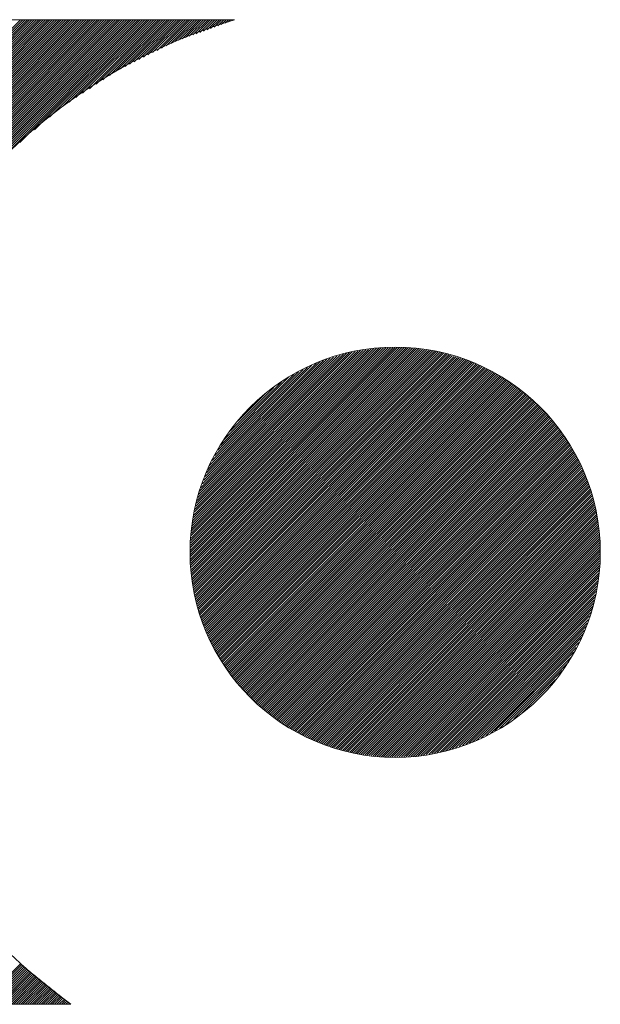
# Model space of a CAD drawing. Header units: inches. Extents: x 0.1 to 16.9, y 0.4 to 10.6.
# Tile 14 of 25: x 13.659 to 13.808, y 0.789 to 1.041. Entities that reach past the tile are written whole.
import ezdxf

# ---------------------------------------------------------------- set-up
doc = ezdxf.new("R2010")
doc.units = ezdxf.units.IN
doc.header["$MEASUREMENT"] = 0
doc.layers.add('FORMAT', color=5, linetype='Continuous', lineweight=25, true_color=0x0000ff)
doc.layers.add('Title (ANSI)', color=7, linetype='Continuous', lineweight=50)
doc.styles.add('Text Style107', font='arialbd.ttf')
doc.styles.add('Text Style109', font='arialbd.ttf')
doc.styles.add('Text Style47', font='ARIALN.TTF')
doc.styles.add('Text Style50', font='arial.ttf')
doc.styles.add('Text Style55', font='arial.ttf')
doc.styles.add('Text Style59', font='arial.ttf')

# ---------------------------------------------------------------- blocks, each defined once
blk = doc.blocks.new('Title Blocks ICD TITLE BLOCK MM CUSTOMER')
at = {"layer": 'FORMAT', "color": 7, "linetype": 'Continuous', "lineweight": 5}
for p, q in [((8.35540479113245, 7.612902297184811), (8.122376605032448, 7.612902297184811)), ((8.196195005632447, 7.508297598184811), (8.300799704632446, 7.612902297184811)), ((8.196195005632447, 7.50772078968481), (8.301376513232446, 7.612902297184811)), ((8.196195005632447, 7.507143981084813), (8.301953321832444, 7.612902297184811)), ((8.196195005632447, 7.506567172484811), (8.302530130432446, 7.612902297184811)), ((8.196195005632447, 7.505990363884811), (8.303106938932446, 7.612902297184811)), ((8.196195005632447, 7.50541355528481), (8.303683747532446, 7.612902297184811)), ((8.196195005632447, 7.50483674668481), (8.304260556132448, 7.612902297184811)), ((8.196195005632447, 7.504259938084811), (8.30483736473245, 7.612902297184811)), ((8.196195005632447, 7.503683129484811), (8.305414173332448, 7.612902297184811)), ((8.196195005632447, 7.503106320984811), (8.30599098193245, 7.612902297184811)), ((8.196195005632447, 7.502529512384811), (8.306567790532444, 7.612902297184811)), ((8.196195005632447, 7.501952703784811), (8.307144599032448, 7.612902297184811)), ((8.196195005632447, 7.501375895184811), (8.30772140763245, 7.612902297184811)), ((8.196195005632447, 7.500799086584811), (8.308298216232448, 7.612902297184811)), ((8.196195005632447, 7.500222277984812), (8.308875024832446, 7.612902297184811)), ((8.196195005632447, 7.499645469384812), (8.309451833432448, 7.612902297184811)), ((8.196195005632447, 7.499068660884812), (8.31002864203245, 7.612902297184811)), ((8.196195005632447, 7.498491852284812), (8.310605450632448, 7.612902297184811)), ((8.196195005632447, 7.497915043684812), (8.311182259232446, 7.612902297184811)), ((8.196195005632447, 7.497338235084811), (8.311759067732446, 7.612902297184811)), ((8.196195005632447, 7.496761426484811), (8.312335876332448, 7.612902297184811)), ((8.196195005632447, 7.496184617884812), (8.31291268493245, 7.612902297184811)), ((8.196195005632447, 7.495607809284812), (8.313489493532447, 7.612902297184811)), ((8.196195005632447, 7.495031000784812), (8.31406630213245, 7.612902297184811)), ((8.196195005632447, 7.494454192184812), (8.314643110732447, 7.612902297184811)), ((8.196195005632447, 7.493877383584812), (8.31521991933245, 7.612902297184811)), ((8.196195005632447, 7.493300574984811), (8.31579672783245, 7.612902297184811)), ((8.196195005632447, 7.492723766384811), (8.316373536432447, 7.612902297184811)), ((8.196195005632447, 7.492146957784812), (8.316950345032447, 7.612902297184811)), ((8.196195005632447, 7.491570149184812), (8.317527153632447, 7.612902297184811)), ((8.196195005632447, 7.490993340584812), (8.318103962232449, 7.612902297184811)), ((8.196195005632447, 7.490416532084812), (8.318680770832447, 7.612902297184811)), ((8.196195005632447, 7.489839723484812), (8.319257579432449, 7.612902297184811)), ((8.196195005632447, 7.489262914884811), (8.319834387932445, 7.612902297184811)), ((8.196195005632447, 7.488686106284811), (8.320411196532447, 7.612902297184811)), ((8.196195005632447, 7.488109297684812), (8.320988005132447, 7.612902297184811)), ((8.196195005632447, 7.487532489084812), (8.321564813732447, 7.612902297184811)), ((8.196195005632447, 7.486955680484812), (8.322141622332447, 7.612902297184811)), ((8.196195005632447, 7.486378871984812), (8.322718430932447, 7.612902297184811)), ((8.196195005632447, 7.485802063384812), (8.323295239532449, 7.612902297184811)), ((8.196195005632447, 7.485225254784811), (8.32387204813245, 7.612902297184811)), ((8.196195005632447, 7.484648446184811), (8.324448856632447, 7.612902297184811)), ((8.196195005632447, 7.484071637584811), (8.325025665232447, 7.612902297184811)), ((8.196195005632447, 7.483494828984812), (8.325602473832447, 7.612902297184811)), ((8.196195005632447, 7.482918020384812), (8.326179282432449, 7.612902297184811)), ((8.196195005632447, 7.482341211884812), (8.326756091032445, 7.612902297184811)), ((8.196195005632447, 7.48176440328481), (8.327332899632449, 7.612902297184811)), ((8.196195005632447, 7.481187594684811), (8.327909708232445, 7.612902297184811)), ((8.196195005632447, 7.480610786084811), (8.328486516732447, 7.612902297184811)), ((8.196195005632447, 7.480033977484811), (8.329063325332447, 7.612902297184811)), ((8.196195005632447, 7.47945716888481), (8.329640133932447, 7.612902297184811)), ((8.196195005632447, 7.478880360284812), (8.330216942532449, 7.612902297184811)), ((8.196195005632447, 7.478303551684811), (8.330793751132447, 7.612902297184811)), ((8.196195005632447, 7.477726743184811), (8.331370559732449, 7.612902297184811)), ((8.300589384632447, 7.581544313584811), (8.33194736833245, 7.612902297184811)), ((8.304383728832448, 7.584761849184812), (8.332524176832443, 7.612902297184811)), ((8.30817807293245, 7.58797938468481), (8.333100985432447, 7.612902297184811)), ((8.311487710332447, 7.590712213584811), (8.333677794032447, 7.612902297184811)), ((8.313204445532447, 7.59185214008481), (8.334254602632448, 7.612902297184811)), ((8.314921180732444, 7.592992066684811), (8.334831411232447, 7.612902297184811)), ((8.316637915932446, 7.594131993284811), (8.335408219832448, 7.612902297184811)), ((8.318354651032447, 7.595271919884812), (8.335985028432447, 7.612902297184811)), ((8.32007138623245, 7.59641184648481), (8.336561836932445, 7.612902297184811)), ((8.321788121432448, 7.597551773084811), (8.337138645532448, 7.612902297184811)), ((8.323504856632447, 7.598691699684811), (8.337715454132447, 7.612902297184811)), ((8.325133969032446, 7.599744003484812), (8.338292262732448, 7.612902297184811)), ((8.326303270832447, 7.600336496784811), (8.338869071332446, 7.612902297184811)), ((8.327472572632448, 7.600928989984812), (8.339445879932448, 7.612902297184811)), ((8.328641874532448, 7.601521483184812), (8.340022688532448, 7.612902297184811)), ((8.329811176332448, 7.602113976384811), (8.340599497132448, 7.612902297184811)), ((8.33098047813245, 7.602706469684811), (8.341176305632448, 7.612902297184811)), ((8.332149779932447, 7.603298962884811), (8.341753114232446, 7.612902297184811)), ((8.333319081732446, 7.603891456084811), (8.342329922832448, 7.612902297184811)), ((8.334488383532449, 7.60448394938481), (8.34290673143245, 7.612902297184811)), ((8.33565768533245, 7.60507644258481), (8.343483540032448, 7.612902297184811)), ((8.336826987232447, 7.605668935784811), (8.344060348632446, 7.612902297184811)), ((8.337996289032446, 7.60626142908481), (8.344637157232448, 7.612902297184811)), ((8.339165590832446, 7.606853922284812), (8.345213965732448, 7.612902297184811)), ((8.340214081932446, 7.607325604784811), (8.345790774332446, 7.612902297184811)), ((8.341125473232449, 7.607660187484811), (8.346367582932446, 7.612902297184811)), ((8.342036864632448, 7.607994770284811), (8.346944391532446, 7.612902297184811)), ((8.342948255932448, 7.608329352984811), (8.347521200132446, 7.612902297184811)), ((8.343859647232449, 7.608663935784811), (8.34809800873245, 7.612902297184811)), ((8.34477103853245, 7.608998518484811), (8.348674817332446, 7.612902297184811)), ((8.345682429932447, 7.609333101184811), (8.349251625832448, 7.612902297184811)), ((8.346593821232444, 7.60966768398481), (8.34982843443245, 7.612902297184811)), ((8.347505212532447, 7.610002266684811), (8.350405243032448, 7.612902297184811)), ((8.348416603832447, 7.610336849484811), (8.35098205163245, 7.612902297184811)), ((8.349327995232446, 7.610671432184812), (8.351558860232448, 7.612902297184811)), ((8.350239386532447, 7.611006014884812), (8.352135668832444, 7.612902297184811)), ((8.351150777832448, 7.611340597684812), (8.352712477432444, 7.612902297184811)), ((8.352062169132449, 7.611675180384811), (8.35328928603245, 7.612902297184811)), ((8.352973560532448, 7.612009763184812), (8.35386609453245, 7.612902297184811)), ((8.353884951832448, 7.61234434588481), (8.354442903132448, 7.612902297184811)), ((8.354796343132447, 7.612678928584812), (8.355019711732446, 7.612902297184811)), ((8.34409804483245, 7.476236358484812), (8.397002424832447, 7.529140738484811)), ((8.344120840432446, 7.475682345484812), (8.397583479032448, 7.529144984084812)), ((8.34413441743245, 7.476849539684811), (8.39642137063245, 7.529136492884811)), ((8.344169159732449, 7.47515385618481), (8.39816453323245, 7.529149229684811)), ((8.344170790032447, 7.477462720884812), (8.395840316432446, 7.529132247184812)), ((8.344207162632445, 7.47807590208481), (8.39525926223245, 7.529128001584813)), ((8.344217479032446, 7.474625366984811), (8.398745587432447, 7.529153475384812)), ((8.344243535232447, 7.478689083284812), (8.394678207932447, 7.52912375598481)), ((8.344265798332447, 7.474096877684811), (8.399326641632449, 7.529157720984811)), ((8.344279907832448, 7.479302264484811), (8.394097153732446, 7.529119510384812)), ((8.344314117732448, 7.473568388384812), (8.399907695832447, 7.529161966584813)), ((8.344316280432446, 7.479915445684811), (8.393516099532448, 7.529115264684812)), ((8.344352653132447, 7.480528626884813), (8.392935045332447, 7.529111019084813)), ((8.344362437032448, 7.473039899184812), (8.400428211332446, 7.529105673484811)), ((8.344389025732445, 7.481141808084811), (8.392353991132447, 7.529106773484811)), ((8.344410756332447, 7.472511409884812), (8.400932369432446, 7.529033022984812)), ((8.344425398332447, 7.48175498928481), (8.391703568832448, 7.529033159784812)), ((8.34445907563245, 7.471982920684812), (8.401436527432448, 7.528960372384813)), ((8.344461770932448, 7.482368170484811), (8.391017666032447, 7.52892406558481)), ((8.344498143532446, 7.482981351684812), (8.390331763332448, 7.528814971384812)), ((8.344507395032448, 7.471454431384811), (8.401940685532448, 7.52888772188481)), ((8.344555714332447, 7.470925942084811), (8.40244484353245, 7.528815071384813)), ((8.344534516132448, 7.483594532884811), (8.389645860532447, 7.528705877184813)), ((8.34460403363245, 7.470397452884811), (8.402949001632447, 7.528742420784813)), ((8.344628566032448, 7.484265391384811), (8.388959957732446, 7.528596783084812)), ((8.34465235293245, 7.469868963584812), (8.403453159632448, 7.528669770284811)), ((8.344700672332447, 7.469340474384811), (8.403957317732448, 7.528597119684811)), ((8.344748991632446, 7.468811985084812), (8.404461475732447, 7.528524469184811)), ((8.344784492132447, 7.484998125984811), (8.388274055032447, 7.528487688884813)), ((8.34479731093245, 7.46828349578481), (8.404965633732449, 7.528451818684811)), ((8.344902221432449, 7.467811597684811), (8.405469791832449, 7.528379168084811)), ((8.344940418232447, 7.485730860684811), (8.387588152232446, 7.528378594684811)), ((8.34501625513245, 7.467348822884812), (8.405973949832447, 7.528306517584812)), ((8.345096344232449, 7.48646359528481), (8.386902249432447, 7.528269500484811)), ((8.345130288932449, 7.466886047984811), (8.406478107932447, 7.528233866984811)), ((8.345244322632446, 7.46642327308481), (8.406982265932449, 7.528161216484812)), ((8.345252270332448, 7.487196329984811), (8.386216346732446, 7.528160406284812)), ((8.345358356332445, 7.465960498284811), (8.407486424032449, 7.528088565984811)), ((8.345408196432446, 7.487929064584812), (8.385530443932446, 7.528051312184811)), ((8.345472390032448, 7.46549772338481), (8.407970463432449, 7.527995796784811)), ((8.34556412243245, 7.488661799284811), (8.384844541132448, 7.527942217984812)), ((8.345586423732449, 7.465034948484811), (8.408413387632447, 7.52786191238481)), ((8.345700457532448, 7.464572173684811), (8.408856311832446, 7.52772802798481)), ((8.34572004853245, 7.48939453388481), (8.384106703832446, 7.527781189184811)), ((8.34581449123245, 7.464109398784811), (8.409299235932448, 7.527594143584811)), ((8.345875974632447, 7.490127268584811), (8.383260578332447, 7.52751187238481)), ((8.345928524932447, 7.463646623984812), (8.40974216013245, 7.527460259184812)), ((8.346031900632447, 7.490860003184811), (8.382414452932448, 7.527242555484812)), ((8.346042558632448, 7.463183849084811), (8.410185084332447, 7.527326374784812)), ((8.346156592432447, 7.462721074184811), (8.410628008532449, 7.527192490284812)), ((8.346187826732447, 7.491592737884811), (8.381568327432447, 7.526973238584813)), ((8.346270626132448, 7.462258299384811), (8.411070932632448, 7.527058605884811)), ((8.346384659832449, 7.461795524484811), (8.411513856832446, 7.526924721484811)), ((8.346498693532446, 7.461332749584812), (8.411956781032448, 7.526790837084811)), ((8.346530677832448, 7.49251239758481), (8.380722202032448, 7.526703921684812)), ((8.346612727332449, 7.460869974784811), (8.412399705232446, 7.526656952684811)), ((8.346745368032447, 7.460425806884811), (8.412842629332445, 7.526523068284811)), ((8.346879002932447, 7.493437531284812), (8.379876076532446, 7.526434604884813)), ((8.346914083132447, 7.460017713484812), (8.413285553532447, 7.526389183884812)), ((8.34708279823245, 7.45960961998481), (8.413728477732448, 7.526255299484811)), ((8.347227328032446, 7.49436266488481), (8.379029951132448, 7.526165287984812)), ((8.347251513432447, 7.459201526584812), (8.414171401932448, 7.526121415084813)), ((8.347420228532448, 7.458793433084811), (8.41461432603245, 7.52598753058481)), ((8.347575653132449, 7.495287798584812), (8.378183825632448, 7.525895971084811)), ((8.347588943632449, 7.458385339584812), (8.415057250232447, 7.52585364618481)), ((8.34775765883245, 7.457977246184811), (8.41548397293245, 7.525703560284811)), ((8.347923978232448, 7.496212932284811), (8.377337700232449, 7.525626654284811)), ((8.347926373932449, 7.457569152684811), (8.415874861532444, 7.525517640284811)), ((8.348095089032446, 7.45716105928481), (8.416265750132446, 7.525331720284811)), ((8.348263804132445, 7.456752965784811), (8.416656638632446, 7.525145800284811)), ((8.34827230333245, 7.49713806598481), (8.376357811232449, 7.525223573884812)), ((8.348432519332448, 7.456344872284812), (8.417047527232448, 7.524959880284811)), ((8.348601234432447, 7.455936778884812), (8.41743841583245, 7.524773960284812)), ((8.34862062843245, 7.498063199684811), (8.375218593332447, 7.524661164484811)), ((8.348769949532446, 7.455528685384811), (8.417829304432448, 7.524588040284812)), ((8.348938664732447, 7.455120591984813), (8.418220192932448, 7.524402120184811)), ((8.348971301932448, 7.49899068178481), (8.37407937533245, 7.524098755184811)), ((8.349107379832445, 7.454712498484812), (8.418611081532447, 7.524216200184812)), ((8.34927609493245, 7.454304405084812), (8.419001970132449, 7.52403028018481)), ((8.349444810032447, 7.453896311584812), (8.419392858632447, 7.523844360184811)), ((8.34961352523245, 7.45348821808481), (8.419783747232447, 7.523658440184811)), ((8.349705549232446, 7.500301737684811), (8.37294015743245, 7.52353634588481)), ((8.349806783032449, 7.45310466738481), (8.42017463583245, 7.523472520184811)), ((8.350023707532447, 7.452744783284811), (8.420565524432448, 7.52328660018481)), ((8.350240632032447, 7.452384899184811), (8.420956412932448, 7.523100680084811)), ((8.350439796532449, 7.501612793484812), (8.371800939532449, 7.522973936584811)), ((8.350457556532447, 7.452025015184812), (8.42134730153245, 7.522914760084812)), ((8.35067448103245, 7.451665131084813), (8.421738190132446, 7.522728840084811)), ((8.350891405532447, 7.451305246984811), (8.422129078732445, 7.522542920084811)), ((8.351108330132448, 7.450945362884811), (8.422514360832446, 7.522351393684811)), ((8.351174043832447, 7.502923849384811), (8.370661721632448, 7.522411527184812)), ((8.35132525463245, 7.450585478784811), (8.422858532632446, 7.522118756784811)), ((8.351542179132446, 7.450225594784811), (8.423202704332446, 7.521886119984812)), ((8.351759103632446, 7.449865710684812), (8.423546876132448, 7.52165348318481)), ((8.351908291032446, 7.504234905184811), (8.369324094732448, 7.521650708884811)), ((8.351976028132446, 7.449505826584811), (8.423891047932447, 7.521420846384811)), ((8.35219295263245, 7.449145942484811), (8.42423521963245, 7.52118820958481)), ((8.352409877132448, 7.448786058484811), (8.424579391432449, 7.520955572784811)), ((8.352626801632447, 7.448426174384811), (8.424923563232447, 7.520722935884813)), ((8.352642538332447, 7.505545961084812), (8.367417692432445, 7.52032111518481)), ((8.352843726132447, 7.448066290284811), (8.425267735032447, 7.520490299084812)), ((8.35306065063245, 7.44770640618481), (8.425611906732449, 7.520257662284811)), ((8.353277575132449, 7.447346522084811), (8.425956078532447, 7.520025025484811)), ((8.353494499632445, 7.446986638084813), (8.426300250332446, 7.519792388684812)), ((8.353711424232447, 7.446626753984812), (8.42664442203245, 7.519559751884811)), ((8.353962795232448, 7.446301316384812), (8.426988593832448, 7.519327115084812)), ((8.35422443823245, 7.445986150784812), (8.42733276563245, 7.519094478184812)), ((8.354359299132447, 7.507839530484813), (8.365511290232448, 7.518991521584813)), ((8.354486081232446, 7.445670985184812), (8.427676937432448, 7.518861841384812)), ((8.354747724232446, 7.445355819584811), (8.428021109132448, 7.518629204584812)), ((8.355009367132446, 7.445040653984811), (8.428365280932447, 7.518396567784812)), ((8.355271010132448, 7.444725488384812), (8.428709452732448, 7.518163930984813)), ((8.35553265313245, 7.444410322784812), (8.429047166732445, 7.517924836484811)), ((8.355794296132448, 7.444095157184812), (8.429352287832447, 7.517653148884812)), ((8.356055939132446, 7.443779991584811), (8.429657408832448, 7.517381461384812)), ((8.356317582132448, 7.443464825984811), (8.429962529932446, 7.517109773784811)), ((8.356376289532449, 7.510433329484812), (8.363604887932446, 7.517661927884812)), ((8.356579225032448, 7.443149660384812), (8.430267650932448, 7.516838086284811)), ((8.35684086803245, 7.442834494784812), (8.430572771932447, 7.516566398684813)), ((8.357102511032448, 7.442519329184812), (8.430877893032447, 7.51629471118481)), ((8.357364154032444, 7.442204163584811), (8.431183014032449, 7.516023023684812)), ((8.357625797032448, 7.441888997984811), (8.431488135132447, 7.515751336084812)), ((8.35788744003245, 7.441573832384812), (8.431793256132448, 7.515479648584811)), ((8.35814908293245, 7.441258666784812), (8.43209837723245, 7.51520796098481)), ((8.358410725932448, 7.440943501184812), (8.432403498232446, 7.51493627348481)), ((8.358672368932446, 7.440628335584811), (8.432708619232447, 7.514664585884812)), ((8.35895780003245, 7.440336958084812), (8.433013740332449, 7.514392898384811)), ((8.359262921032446, 7.440065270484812), (8.433318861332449, 7.514121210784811)), ((8.35956804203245, 7.439793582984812), (8.433611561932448, 7.513837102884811)), ((8.359873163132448, 7.439521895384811), (8.433878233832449, 7.51352696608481)), ((8.360178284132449, 7.439250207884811), (8.43414490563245, 7.513216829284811)), ((8.360483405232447, 7.438978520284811), (8.43441157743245, 7.512906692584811)), ((8.360788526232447, 7.438706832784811), (8.434678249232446, 7.51259655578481)), ((8.36109364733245, 7.438435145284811), (8.434944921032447, 7.51228641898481)), ((8.36139876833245, 7.438163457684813), (8.435211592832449, 7.511976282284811)), ((8.361703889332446, 7.437891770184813), (8.435478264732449, 7.511666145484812)), ((8.362009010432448, 7.437620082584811), (8.435744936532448, 7.51135600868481)), ((8.362314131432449, 7.437348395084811), (8.436011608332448, 7.511045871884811)), ((8.362619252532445, 7.437076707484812), (8.436278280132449, 7.510735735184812)), ((8.362924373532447, 7.436805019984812), (8.436544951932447, 7.510425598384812)), ((8.363229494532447, 7.436533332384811), (8.436811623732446, 7.510115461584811)), ((8.36353461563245, 7.436261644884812), (8.43707829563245, 7.509805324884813)), ((8.36383973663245, 7.435989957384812), (8.437344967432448, 7.509495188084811)), ((8.364144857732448, 7.435718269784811), (8.437611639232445, 7.509185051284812)), ((8.364449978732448, 7.435446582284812), (8.43787831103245, 7.508874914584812)), ((8.364767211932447, 7.435187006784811), (8.438144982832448, 7.508564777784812)), ((8.365116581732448, 7.434959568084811), (8.438411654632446, 7.50825464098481)), ((8.36546595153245, 7.43473212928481), (8.438675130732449, 7.507941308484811)), ((8.365815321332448, 7.434504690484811), (8.438897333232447, 7.507586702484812)), ((8.366164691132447, 7.434277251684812), (8.439119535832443, 7.507232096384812)), ((8.366514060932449, 7.434049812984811), (8.439341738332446, 7.506877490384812)), ((8.36686343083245, 7.43382237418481), (8.439563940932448, 7.506522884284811)), ((8.367212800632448, 7.43359493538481), (8.43978614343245, 7.50616827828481)), ((8.367562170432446, 7.433367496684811), (8.440008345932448, 7.505813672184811)), ((8.367911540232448, 7.433140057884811), (8.440230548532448, 7.505459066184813)), ((8.368260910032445, 7.43291261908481), (8.44045275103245, 7.505104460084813)), ((8.368610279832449, 7.432685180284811), (8.440674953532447, 7.50474985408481)), ((8.368959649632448, 7.432457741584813), (8.440897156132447, 7.50439524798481)), ((8.369309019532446, 7.432230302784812), (8.441119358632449, 7.504040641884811)), ((8.369658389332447, 7.432002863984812), (8.441341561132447, 7.503686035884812)), ((8.370007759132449, 7.431775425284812), (8.441563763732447, 7.503331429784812)), ((8.370357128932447, 7.431547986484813), (8.441785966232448, 7.502976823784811)), ((8.370706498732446, 7.431320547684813), (8.44200816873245, 7.502622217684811)), ((8.371055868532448, 7.431093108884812), (8.44223037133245, 7.502267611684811)), ((8.371423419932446, 7.430883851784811), (8.442452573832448, 7.501913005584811)), ((8.371819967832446, 7.430703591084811), (8.442674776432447, 7.501558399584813)), ((8.372216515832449, 7.430523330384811), (8.442884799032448, 7.501191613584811)), ((8.372613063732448, 7.430343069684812), (8.443059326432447, 7.500789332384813)), ((8.373009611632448, 7.430162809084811), (8.443233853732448, 7.50038705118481)), ((8.37340615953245, 7.42998254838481), (8.44340838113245, 7.499984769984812)), ((8.373802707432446, 7.429802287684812), (8.443582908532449, 7.499582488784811)), ((8.37419925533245, 7.429622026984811), (8.443757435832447, 7.49918020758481)), ((8.374595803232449, 7.429441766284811), (8.443931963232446, 7.498777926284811)), ((8.374992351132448, 7.429261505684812), (8.444106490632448, 7.498375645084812)), ((8.375388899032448, 7.429081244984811), (8.444281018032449, 7.497973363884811)), ((8.375785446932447, 7.428900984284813), (8.444455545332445, 7.49757108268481)), ((8.376181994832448, 7.428720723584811), (8.444630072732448, 7.497168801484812)), ((8.376578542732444, 7.428540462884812), (8.444804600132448, 7.496766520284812)), ((8.376975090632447, 7.428360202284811), (8.444979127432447, 7.496364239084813)), ((8.377371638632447, 7.428179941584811), (8.445153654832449, 7.495961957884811)), ((8.37776818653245, 7.427999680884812), (8.445328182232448, 7.495559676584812)), ((8.378164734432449, 7.427819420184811), (8.445502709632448, 7.495157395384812)), ((8.378577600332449, 7.427655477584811), (8.445677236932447, 7.494755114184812)), ((8.379027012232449, 7.427528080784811), (8.445851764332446, 7.494352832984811)), ((8.379476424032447, 7.427400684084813), (8.446010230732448, 7.493934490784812)), ((8.379925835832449, 7.427273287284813), (8.44613101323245, 7.493478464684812)), ((8.380375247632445, 7.427145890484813), (8.446251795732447, 7.49302243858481)), ((8.380824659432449, 7.427018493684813), (8.446372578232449, 7.492566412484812)), ((8.381274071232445, 7.426891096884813), (8.446493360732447, 7.492110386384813)), ((8.381723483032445, 7.426763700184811), (8.446614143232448, 7.491654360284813)), ((8.382172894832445, 7.426636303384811), (8.446734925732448, 7.491198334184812)), ((8.382622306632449, 7.426508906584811), (8.44685570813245, 7.490742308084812)), ((8.383071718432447, 7.426381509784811), (8.446976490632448, 7.490286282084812)), ((8.383521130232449, 7.426254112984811), (8.44709727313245, 7.489830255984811)), ((8.383970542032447, 7.426126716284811), (8.447218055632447, 7.489374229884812)), ((8.384419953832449, 7.425999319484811), (8.447338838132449, 7.488918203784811)), ((8.384869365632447, 7.425871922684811), (8.44745962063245, 7.488462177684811)), ((8.385318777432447, 7.425744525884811), (8.447580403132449, 7.488006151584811)), ((8.385768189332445, 7.425617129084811), (8.447701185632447, 7.487550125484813)), ((8.386245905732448, 7.425518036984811), (8.447821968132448, 7.487094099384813)), ((8.386757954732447, 7.425453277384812), (8.44794275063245, 7.486638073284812)), ((8.387270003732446, 7.425388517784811), (8.448024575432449, 7.486143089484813)), ((8.387782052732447, 7.425323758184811), (8.448081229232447, 7.485622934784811)), ((8.388294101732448, 7.425258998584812), (8.448137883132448, 7.485102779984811)), ((8.38880615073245, 7.425194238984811), (8.448194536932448, 7.484582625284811)), ((8.38931819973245, 7.425129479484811), (8.44825119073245, 7.484062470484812)), ((8.389830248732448, 7.425064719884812), (8.448307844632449, 7.483542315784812)), ((8.390342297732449, 7.424999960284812), (8.448364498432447, 7.483022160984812)), ((8.390854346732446, 7.424935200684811), (8.448421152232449, 7.482502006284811)), ((8.391366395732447, 7.424870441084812), (8.448477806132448, 7.48198185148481)), ((8.391878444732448, 7.424805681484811), (8.448534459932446, 7.481461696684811)), ((8.39239049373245, 7.424740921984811), (8.448591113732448, 7.480941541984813)), ((8.392902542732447, 7.424676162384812), (8.448647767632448, 7.480421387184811)), ((8.393414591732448, 7.424611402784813), (8.448704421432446, 7.479901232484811)), ((8.393942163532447, 7.424562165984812), (8.448761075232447, 7.479381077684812)), ((8.39453353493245, 7.424576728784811), (8.448817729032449, 7.478860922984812)), ((8.395124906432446, 7.42459129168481), (8.448828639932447, 7.478295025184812)), ((8.395716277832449, 7.424605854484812), (8.44880337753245, 7.477692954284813)), ((8.396307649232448, 7.424620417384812), (8.448778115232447, 7.477090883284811)), ((8.39689902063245, 7.424634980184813), (8.448752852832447, 7.476488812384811)), ((8.397490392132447, 7.424649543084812), (8.448727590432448, 7.475886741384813)), ((8.39808176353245, 7.424664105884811), (8.448702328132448, 7.475284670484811)), ((8.398673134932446, 7.424678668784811), (8.448677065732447, 7.474682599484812)), ((8.399264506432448, 7.424693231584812), (8.448651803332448, 7.47408052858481)), ((8.399855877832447, 7.424707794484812), (8.448626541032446, 7.473478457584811)), ((8.40044724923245, 7.424722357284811), (8.448601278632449, 7.472876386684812)), ((8.40103862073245, 7.424736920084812), (8.448576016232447, 7.472274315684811)), ((8.401629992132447, 7.424751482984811), (8.448550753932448, 7.471672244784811)), ((8.402318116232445, 7.424862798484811), (8.448525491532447, 7.471070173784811)), ((8.403018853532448, 7.424986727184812), (8.448444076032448, 7.470411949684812)), ((8.403719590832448, 7.425110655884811), (8.448304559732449, 7.469695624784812)), ((8.40442032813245, 7.425234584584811), (8.448165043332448, 7.468979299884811)), ((8.405121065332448, 7.425358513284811), (8.44802552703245, 7.468262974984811)), ((8.405821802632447, 7.425482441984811), (8.447886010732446, 7.467546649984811)), ((8.406522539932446, 7.42560637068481), (8.44774649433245, 7.466830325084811)), ((8.407223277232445, 7.425730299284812), (8.447606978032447, 7.466114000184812)), ((8.40792401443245, 7.42585422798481), (8.447467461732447, 7.465397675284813)), ((8.408624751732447, 7.425978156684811), (8.447327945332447, 7.464681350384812)), ((8.409325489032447, 7.426102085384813), (8.447188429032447, 7.463965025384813)), ((8.410165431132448, 7.426365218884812), (8.447048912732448, 7.463248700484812)), ((8.41103604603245, 7.426659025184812), (8.446782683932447, 7.46240566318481)), ((8.411906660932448, 7.426952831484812), (8.446462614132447, 7.461508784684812)), ((8.412777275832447, 7.42724663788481), (8.446142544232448, 7.46061190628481)), ((8.413647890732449, 7.42754044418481), (8.445822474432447, 7.459715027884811)), ((8.41451850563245, 7.42783425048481), (8.445502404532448, 7.458818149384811)), ((8.415389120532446, 7.42812805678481), (8.445182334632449, 7.457921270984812)), ((8.416259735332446, 7.42842186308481), (8.444862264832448, 7.457024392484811)), ((8.417210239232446, 7.428795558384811), (8.444542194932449, 7.456127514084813)), ((8.41840052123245, 7.429409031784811), (8.444070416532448, 7.455078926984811)), ((8.419590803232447, 7.430022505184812), (8.443400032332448, 7.453831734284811)), ((8.420781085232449, 7.430635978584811), (8.442729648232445, 7.452584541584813)), ((8.421971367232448, 7.431249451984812), (8.442059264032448, 7.451337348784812)), ((8.423161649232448, 7.431862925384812), (8.441388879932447, 7.450090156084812)), ((8.42468301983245, 7.432807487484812), (8.440718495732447, 7.448842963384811)), ((8.426769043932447, 7.434316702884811), (8.439122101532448, 7.446669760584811)), ((8.428855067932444, 7.435825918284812), (8.437389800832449, 7.44436065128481)), ((8.290443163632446, 7.361439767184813), (8.300833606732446, 7.371830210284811)), ((8.291019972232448, 7.361439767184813), (8.301152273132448, 7.371572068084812)), ((8.29159678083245, 7.361439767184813), (8.30147093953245, 7.371313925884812)), ((8.292173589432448, 7.361439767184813), (8.301789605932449, 7.371055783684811)), ((8.292750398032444, 7.361439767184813), (8.302108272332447, 7.370797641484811)), ((8.293327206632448, 7.361439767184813), (8.302426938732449, 7.370539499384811)), ((8.29390401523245, 7.361439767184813), (8.302745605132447, 7.370281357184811)), ((8.29448082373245, 7.361439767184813), (8.303064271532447, 7.370023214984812)), ((8.295057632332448, 7.361439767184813), (8.303382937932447, 7.369765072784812)), ((8.29563444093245, 7.361439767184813), (8.303701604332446, 7.369506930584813)), ((8.296211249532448, 7.361439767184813), (8.304020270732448, 7.369248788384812)), ((8.296788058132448, 7.361439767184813), (8.304338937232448, 7.368990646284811)), ((8.297364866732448, 7.361439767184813), (8.30465760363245, 7.368732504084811)), ((8.297941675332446, 7.361439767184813), (8.304976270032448, 7.368474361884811)), ((8.298518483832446, 7.361439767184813), (8.305294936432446, 7.368216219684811)), ((8.299095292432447, 7.361439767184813), (8.305613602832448, 7.367958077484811)), ((8.29967210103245, 7.361439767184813), (8.305932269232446, 7.367699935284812)), ((8.300248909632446, 7.361439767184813), (8.306250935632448, 7.367441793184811)), ((8.300825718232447, 7.361439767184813), (8.306569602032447, 7.367183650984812)), ((8.301402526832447, 7.361439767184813), (8.306888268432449, 7.366925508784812)), ((8.30197933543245, 7.361439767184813), (8.307206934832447, 7.366667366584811)), ((8.30255614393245, 7.361439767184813), (8.307525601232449, 7.366409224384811)), ((8.303132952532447, 7.361439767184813), (8.307844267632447, 7.366151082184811)), ((8.303709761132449, 7.361439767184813), (8.308162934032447, 7.365892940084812)), ((8.304286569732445, 7.361439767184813), (8.308481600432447, 7.365634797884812)), ((8.304863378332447, 7.361439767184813), (8.308800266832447, 7.365376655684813)), ((8.305440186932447, 7.361439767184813), (8.309118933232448, 7.36511851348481)), ((8.306016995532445, 7.361439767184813), (8.309437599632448, 7.364860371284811)), ((8.306593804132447, 7.361439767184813), (8.309756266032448, 7.364602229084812)), ((8.307170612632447, 7.361439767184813), (8.310074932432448, 7.364344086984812)), ((8.307747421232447, 7.361439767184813), (8.310393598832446, 7.364085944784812)), ((8.308324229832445, 7.361439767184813), (8.310712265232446, 7.363827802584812)), ((8.308901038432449, 7.361439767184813), (8.311030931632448, 7.363569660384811)), ((8.309477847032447, 7.361439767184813), (8.311349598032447, 7.363311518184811)), ((8.310054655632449, 7.361439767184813), (8.311668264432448, 7.363053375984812)), ((8.196195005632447, 7.361439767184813), (8.313660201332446, 7.361439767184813)), ((8.310631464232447, 7.361439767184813), (8.311986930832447, 7.36279523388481)), ((8.311208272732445, 7.361439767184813), (8.312305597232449, 7.36253709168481)), ((8.311785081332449, 7.361439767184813), (8.312624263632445, 7.36227894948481)), ((8.312361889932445, 7.361439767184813), (8.312942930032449, 7.362020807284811)), ((8.312938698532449, 7.361439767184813), (8.313261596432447, 7.361762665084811)), ((8.31351550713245, 7.361439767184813), (8.313580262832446, 7.361504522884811))]:
    blk.add_line(p, q, dxfattribs=at)
blk.add_circle((8.396476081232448, 7.476887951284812), 0.0523956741, dxfattribs=at)
blk.add_arc((8.396476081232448, 7.476887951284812), 0.1420800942, 106.8023695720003, 234.3465210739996, dxfattribs=at)
at = {"layer": 'Title (ANSI)'}
for tag, p, height, style in [('<TITLE_1>_001', (3.626260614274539, 8.33745877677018), 0.0899999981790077, 'Text Style50'), ('DESIGNER_001', (8.779126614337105, 8.329355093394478), 0.0899999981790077, 'Text Style50'), ('<DRAWN_DATE>_001', (10.56064244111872, 8.329355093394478), 0.0899999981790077, 'Text Style50'), ('<PART_NUMBER>_001', (8.817945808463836, 7.914719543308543), 0.2400000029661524, 'Text Style109'), ('Sheet_Size_001', (7.365077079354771, 7.905523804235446), 0.1299999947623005, 'Text Style55'), ('<REVISION_NUMBER>_001', (10.7717179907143, 7.852780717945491), 0.1799999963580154, 'Text Style107'), ('Sheet_Number_001', (10.80006696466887, 7.261895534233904), 0.0799999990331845, 'Text Style59'), ('Number_of_sheets_001', (11.09696696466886, 7.261895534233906), 0.0799999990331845, 'Text Style59'), ('COPYRIGHT_YEAR_001', (4.622899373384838, 7.270653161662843), 0.0699999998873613, 'Text Style47'), ('<SCALE>_001', (9.825438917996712, 7.250298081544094), 0.0799999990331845, 'Text Style59')]:
    blk.add_attdef(tag, p, '', height=height, dxfattribs=dict(at, style=style))

msp = doc.modelspace()

# ---------------------------------------------------------------- block references
msp.add_blockref('Title Blocks ICD TITLE BLOCK MM CUSTOMER', (5.358629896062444, -6.572057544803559))

doc.saveas('drawing.dxf')
